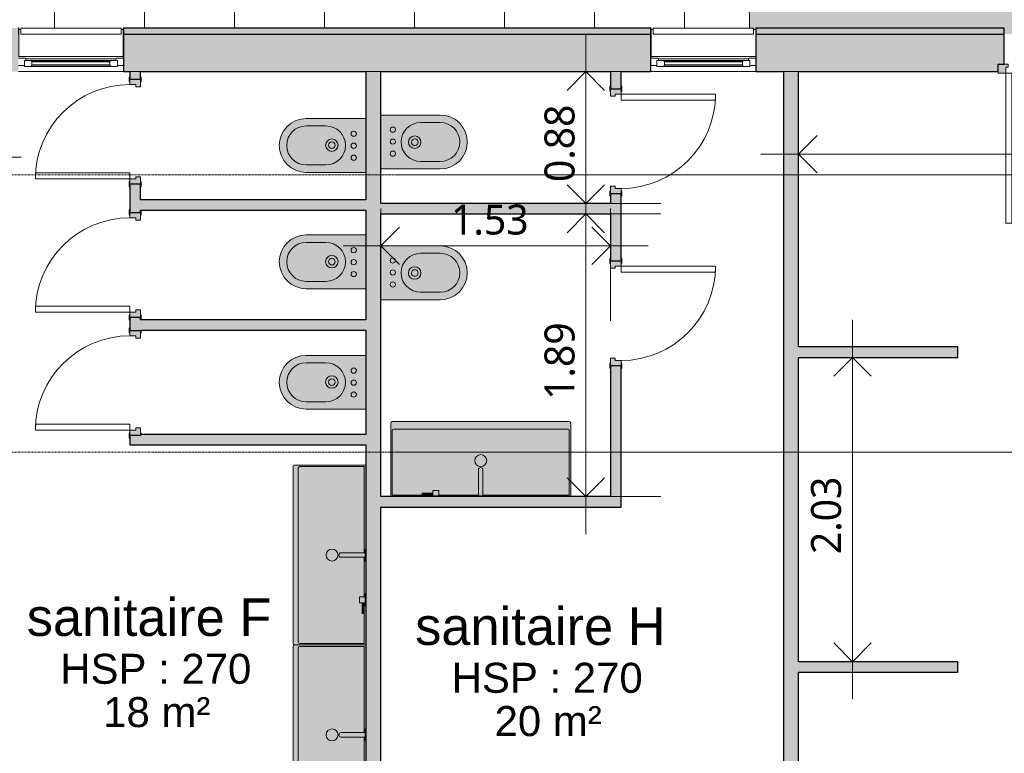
# Model space of a CAD drawing. Header units: millimetres. Extents: x -64334 to 32356, y -11421 to 53741.
# Tile 67 of 71: x -6572 to -8, y 41241 to 46136. Entities that reach past the tile are written whole.
import ezdxf

# ---------------------------------------------------------------- set-up
doc = ezdxf.new("R2010")
doc.units = ezdxf.units.MM
doc.linetypes.add('Ligne de quadrillage', pattern=[22.225, 12.7, -3.175, 3.175, -3.175])
for name, color, linetype, lineweight in [('A-ANNO-DIMS', 211, 'Continuous', 9), ('A-ANNO-DIMS-100', 211, 'Continuous', 9), ('A-AREA-IDEN', 2, 'Continuous', 9), ('A-DOOR', 31, 'Continuous', 9), ('A-DOOR-FRAM', 31, 'Continuous', 9), ('A-FLOR', 192, 'Continuous', 9), ('A-FLOR-PATT', 8, 'Continuous', 9), ('A-GLAZ', 151, 'Continuous', 9), ('A-GLAZ-SILL', 1, 'Continuous', 9), ('A-WALL', 113, 'Continuous', 9), ('I-WALL', 2, 'Continuous', 9), ('P-SANR-FIXT', 6, 'Continuous', 9), ('S-GRID', 1, 'Continuous', 9)]:
    doc.layers.add(name, color=color, linetype=linetype, lineweight=lineweight)
doc.styles.add('Arial_2', font='arial.ttf', dxfattribs={"height": 200})
doc.styles.add('Arial_B', font='txt', dxfattribs={"height": 250})
doc.styles.add('Trebuchet MS_B', font='txt', dxfattribs={"height": 200})
doc.dimstyles.new('Cotes_linéaires_rouge_2mm', dxfattribs={"dimscale": 304.8, "dimtxt": 206.190181, "dimasz": 0.410105, "dimexe": 0.82021, "dimexo": 0.0625, "dimgap": 0.065617, "dimtad": 1, "dimlfac": 0.001, "dimrnd": 0.01, "dimzin": 0, "dimdsep": 46, "dimtxsty": 'Trebuchet MS_B', "dimblk1": 'OPEN30', "dimblk2": 'OPEN30', "dimsah": 1, "dimcen": 0.09, "dimdle": 0.82021, "dimazin": 0, "dimtfac": 1, "dimtdec": 4, "dimtix": 1, "dimtmove": 0, "dimatfit": 3, "dimfxl": 1.64042, "dimfxlon": 1, "dimtvp": 1, "dimtolj": 1, "dimtzin": 0, "dimarcsym": 2})
doc.dimstyles.new('Cotes_linéaires_rouge_2mm_3', dxfattribs={"dimscale": 304.8, "dimtxt": 206.190181, "dimasz": 0.410105, "dimexe": 0.82021, "dimexo": 0.0625, "dimgap": 0.065617, "dimtad": 1, "dimlfac": 0.001, "dimrnd": 0.01, "dimzin": 0, "dimdsep": 46, "dimtxsty": 'Trebuchet MS_B', "dimblk1": 'OPEN30', "dimblk2": 'OPEN30', "dimsah": 1, "dimcen": 0.09, "dimdle": 0.82021, "dimazin": 0, "dimtfac": 1, "dimtdec": 4, "dimtix": 1, "dimtmove": 0, "dimatfit": 3, "dimfxl": 1.64042, "dimfxlon": 1, "dimtvp": 1, "dimtolj": 1, "dimtzin": 0, "dimarcsym": 2})

# ---------------------------------------------------------------- blocks, each defined once
blk = doc.blocks.new('Fenêtre type 1 - 70 x 160cm-1522799-Niveau 00')
at = {"layer": 'A-GLAZ', "lineweight": 18}
for p, q in [((-350, 85), (-310, 85)), ((-310, 90), (-267.1, 90)), ((-310, 50), (-310, 90)), ((-310, 85), (-310, 50)), ((-267.1, 90), (-260, 82.9)), ((-260, 82.9), (-260, 57.1)), ((-260, 80), (260, 80)), ((-260, 60), (-260, 80)), ((260, 82.9), (267.1, 90)), ((260, 57.1), (260, 82.9)), ((260, 80), (260, 60)), ((267.1, 90), (310, 90)), ((310, 90), (310, 50)), ((310, 85), (350, 85)), ((310, 50), (310, 85)), ((-305, 35), (-350, 35)), ((-267.1, 50), (-310, 50)), ((-310, 50), (-300, 50)), ((-300, 40), (-305, 35)), ((-300, 50), (-300, 40)), ((-260, 57.1), (-267.1, 50)), ((260, 60), (-260, 60)), ((267.1, 50), (260, 57.1)), ((310, 50), (267.1, 50)), ((300, 50), (310, 50)), ((300, 40), (300, 50)), ((305, 35), (300, 40)), ((350, 35), (305, 35))]:
    blk.add_line(p, q, dxfattribs=at)
at = {"layer": 'A-GLAZ'}
for p, q in [((267.1, 90), (-267.1, 90)), ((260, 82.9), (-260, 82.9)), ((350, 25), (-350, 25)), ((300, 40), (-300, 40)), ((-267.1, 50), (267.1, 50)), ((-260, 57.1), (260, 57.1))]:
    blk.add_line(p, q, dxfattribs=at)
at = {"layer": 'A-GLAZ-SILL'}
for p, q in [((-348, 25), (-348, -152.3)), ((348, -152.3), (348, 25)), ((350, -125), (350, -152.3)), ((-350, -166.5), (-350, -165.9)), ((-350, -166.5), (-348, -166.5)), ((-348, -166.5), (-350, -166.5)), ((-348, -152.3), (-348, -166.5)), ((-348, -156.5), (-333.7, -156.5)), ((334.5, -156.5), (348, -156.5)), ((348, -166.5), (348, -152.3)), ((348, -156.5), (348, -153)), ((348, -166.5), (350, -166.5)), ((350, -166.5), (348, -166.5)), ((350, -152.3), (350, -166.5))]:
    blk.add_line(p, q, dxfattribs=at)
blk = doc.blocks.new('PVC Double - Panneaux vitrés haut - 2m x 2_5m-1522798-Niveau 00')
at = {"layer": 'A-DOOR-FRAM'}
h = blk.add_hatch(color=254, dxfattribs=at)
h.paths.add_polyline_path([(1010, -135), (1050, -135), (1050, -75), (985, -75), (985, -95), (1000, -95), (1000, -135)])
h.paths.add_polyline_path([(-1050, -135), (-1000, -135), (-1000, -95), (-985, -95), (-985, -75), (-1050, -75), (-1050, -125)])
at = {"layer": 'A-DOOR'}
for p, q in [((-960, -135), (-1000, -135)), ((-1000, -135), (-1000, -1135)), ((-960, -1135), (-960, -135)), ((960, -1135), (960, -135)), ((960, -135), (1000, -135)), ((1000, -135), (1000, -1135)), ((-1000, -1135), (-960, -1135)), ((1000, -1135), (960, -1135))]:
    blk.add_line(p, q, dxfattribs=at)
for centre, start, end in [((-1000, -135), 270, 360), ((1000, -135), 180, 270)]:
    blk.add_arc(centre, 1000, start, end, dxfattribs=at)
at = {"layer": 'A-DOOR-FRAM', "lineweight": 18}
for p, q in [((-1050, -125), (-1050, -135)), ((-985, -75), (-1010, -75)), ((-1000, -135), (-1000, -95)), ((-1000, -95), (-985, -95)), ((-985, -95), (-985, -75)), ((1010, -75), (985, -75)), ((985, -75), (985, -95)), ((985, -95), (1000, -95)), ((1000, -95), (1000, -135)), ((1050, -135), (1050, -125)), ((-1050, -135), (-1000, -135)), ((1000, -135), (1050, -135))]:
    blk.add_line(p, q, dxfattribs=at)
blk = doc.blocks.new('__Int_ Simple - __PP _0_63m x 2_04m_-V32-Niveau 00')
at = {"layer": 'A-DOOR'}
h = blk.add_hatch(color=254, dxfattribs=at)
h.paths.add_polyline_path([(330, -40), (330, -35), (300, -35), (300, -40), (315, -40)])
h.paths.add_polyline_path([(330, 35), (330, 40), (300, 40), (300, 35), (315, 35)])
h.paths.add_polyline_path([(-370, -40), (-370, -35), (-400, -35), (-400, -40), (-385, -40)])
h.paths.add_polyline_path([(-370, 35), (-370, 40), (-400, 40), (-400, 35), (-385, 35)])
at = {"layer": 'A-DOOR-FRAM'}
h = blk.add_hatch(color=254, dxfattribs=at)
h.paths.add_polyline_path([(315, -35), (315, 35), (265, 35), (265, 5), (280, 5), (280, -35)])
h.paths.add_polyline_path([(-335, 5), (-335, 35), (-385, 35), (-385, -35), (-350, -35), (-350, 5)])
at = {"layer": 'A-DOOR', "lineweight": 25}
for p, q in [((-370, 40), (-400, 40)), ((-400, 40), (-400, 35)), ((-385, 35), (-370, 35)), ((-370, 35), (-370, 40)), ((330, 40), (300, 40)), ((300, 40), (300, 35)), ((300, 35), (315, 35)), ((330, 35), (330, 40)), ((-400, -35), (-400, -40)), ((-400, -40), (-370, -40)), ((-370, -35), (-385, -35)), ((-370, -40), (-370, -35)), ((315, -35), (300, -35)), ((300, -35), (300, -40)), ((300, -40), (330, -40)), ((330, -40), (330, -35))]:
    blk.add_line(p, q, dxfattribs=at)
at = {"layer": 'A-DOOR'}
for p, q in [((280, -35), (240, -35)), ((240, -665), (240, -35)), ((280, -35), (280, -665)), ((280, -665), (240, -665))]:
    blk.add_line(p, q, dxfattribs=at)
blk.add_arc((280, -35), 630, 180, 270, dxfattribs=at)
at = {"layer": 'A-DOOR-FRAM', "lineweight": 18}
for p, q in [((-335, 35), (-385, 35)), ((-350, -35), (-350, 5)), ((-350, 5), (-335, 5)), ((-335, 5), (-335, 35)), ((315, 35), (265, 35)), ((265, 35), (265, 5)), ((265, 5), (280, 5)), ((280, 5), (280, -35)), ((-385, -35), (-350, -35)), ((280, -35), (315, -35))]:
    blk.add_line(p, q, dxfattribs=at)
blk = doc.blocks.new('__Int_ Simple - __PP _0_63m x 2_04m_-V33-Niveau 00')
at = {"layer": 'A-DOOR'}
h = blk.add_hatch(color=254, dxfattribs=at)
h.paths.add_polyline_path([(330, 35), (330, 40), (300, 40), (300, 35), (315, 35)])
h.paths.add_polyline_path([(330, -40), (330, -35), (300, -35), (300, -40), (315, -40)])
h.paths.add_polyline_path([(-370, -40), (-370, -35), (-400, -35), (-400, -40), (-385, -40)])
h.paths.add_polyline_path([(-370, 35), (-370, 40), (-400, 40), (-400, 35), (-385, 35)])
at = {"layer": 'A-DOOR-FRAM'}
h = blk.add_hatch(color=254, dxfattribs=at)
h.paths.add_polyline_path([(315, -35), (315, 35), (265, 35), (265, 5), (280, 5), (280, -35)])
h.paths.add_polyline_path([(-335, 5), (-335, 35), (-385, 35), (-385, -35), (-350, -35), (-350, 5)])
at = {"layer": 'A-DOOR', "lineweight": 25}
for p, q in [((-370, 40), (-400, 40)), ((-385, 35), (-370, 35)), ((-370, 35), (-370, 40)), ((330, 40), (300, 40)), ((300, 40), (300, 35)), ((300, 35), (315, 35)), ((-400, -35), (-400, -40)), ((-400, -40), (-370, -40)), ((-370, -35), (-385, -35)), ((-370, -40), (-370, -35)), ((315, -35), (300, -35)), ((300, -35), (300, -40)), ((300, -40), (330, -40)), ((330, -40), (330, -35))]:
    blk.add_line(p, q, dxfattribs=at)
at = {"layer": 'A-DOOR'}
for p, q in [((280, -35), (240, -35)), ((240, -665), (240, -35)), ((280, -35), (280, -665)), ((280, -665), (240, -665))]:
    blk.add_line(p, q, dxfattribs=at)
blk.add_arc((280, -35), 630, 180, 270, dxfattribs=at)
at = {"layer": 'A-DOOR-FRAM', "lineweight": 18}
for p, q in [((-335, 35), (-385, 35)), ((-350, -35), (-350, 5)), ((-350, 5), (-335, 5)), ((-335, 5), (-335, 35)), ((315, 35), (265, 35)), ((265, 35), (265, 5)), ((265, 5), (280, 5)), ((280, 5), (280, -35)), ((-385, -35), (-350, -35)), ((280, -35), (315, -35))]:
    blk.add_line(p, q, dxfattribs=at)
blk = doc.blocks.new('__Int_ Simple - __PP _0_63m x 2_04m_-V34-Niveau 00')
at = {"layer": 'A-DOOR'}
h = blk.add_hatch(color=254, dxfattribs=at)
h.paths.add_polyline_path([(330, -40), (330, -35), (300, -35), (300, -40), (315, -40)])
h.paths.add_polyline_path([(307.5, 35), (307.5, 40), (300, 40), (300, 35)])
h.paths.add_polyline_path([(-370, -40), (-370, -35), (-400, -35), (-400, -40), (-385, -40)])
h.paths.add_polyline_path([(-370, 35), (-370, 40), (-387.5, 40), (-387.5, 35), (-385, 35)])
at = {"layer": 'A-DOOR-FRAM'}
h = blk.add_hatch(color=254, dxfattribs=at)
h.paths.add_polyline_path([(315, -35), (315, 35), (265, 35), (265, 5), (280, 5), (280, -35)])
h.paths.add_polyline_path([(-335, 5), (-335, 35), (-385, 35), (-385, -35), (-350, -35), (-350, 5)])
at = {"layer": 'A-DOOR', "lineweight": 25}
for p, q in [((-370, 40), (-387.5, 40)), ((-385, 35), (-370, 35)), ((-370, 35), (-370, 40)), ((307.5, 40), (300, 40)), ((300, 40), (300, 35)), ((300, 35), (307.5, 35)), ((-400, -35), (-400, -40)), ((-400, -40), (-370, -40)), ((-370, -35), (-385, -35)), ((-370, -40), (-370, -35)), ((315, -35), (300, -35)), ((300, -35), (300, -40)), ((300, -40), (330, -40)), ((330, -40), (330, -35))]:
    blk.add_line(p, q, dxfattribs=at)
at = {"layer": 'A-DOOR'}
for p, q in [((280, -35), (240, -35)), ((240, -665), (240, -35)), ((280, -35), (280, -665)), ((280, -665), (240, -665))]:
    blk.add_line(p, q, dxfattribs=at)
blk.add_arc((280, -35), 630, 180, 270, dxfattribs=at)
at = {"layer": 'A-DOOR-FRAM', "lineweight": 18}
for p, q in [((-335, 35), (-385, 35)), ((-350, -35), (-350, 5)), ((-350, 5), (-335, 5)), ((-335, 5), (-335, 35)), ((307.5, 35), (265, 35)), ((265, 35), (265, 5)), ((265, 5), (280, 5)), ((280, 5), (280, -35)), ((-385, -35), (-350, -35)), ((280, -35), (315, -35))]:
    blk.add_line(p, q, dxfattribs=at)
blk = doc.blocks.new('Lavabo de salle de bain blanc - 1200 mm x 400 mm-1412372-Niveau 00')
at = {"layer": 'P-SANR-FIXT'}
blk.add_hatch(color=254, dxfattribs=at).paths.add_polyline_path([(-587.5, 525), (-587.5, 50), (612.5, 50), (612.5, 525), (611.1, 530), (607.5, 533.7), (602.5, 535), (-577.5, 535), (-584.6, 532.1)])
for p, q in [((602.5, 535), (-577.5, 535)), ((-587.5, 525), (-587.5, 50)), ((-577.5, 60), (-577.5, 490)), ((-567.5, 500), (592.5, 500)), ((602.5, 490), (602.5, 60)), ((612.5, 50), (612.5, 525)), ((-2.5, 214.4), (-2.5, 55)), ((27.5, 214.4), (27.5, 55)), ((-377.5, 73.2), (-307.5, 73.2)), ((-377.5, 66.8), (-377.5, 73.2)), ((-377.5, 66.8), (-307.5, 66.8)), ((-307.5, 91.1), (-307.5, 55)), ((-307.5, 91.1), (-267.5, 91.1)), ((-267.5, 91.1), (-267.5, 55)), ((-307.5, 60), (-577.5, 60)), ((-327.5, 55), (-327.5, 50)), ((-327.5, 55), (-247.5, 55)), ((-2.5, 60), (-267.5, 60)), ((-247.5, 55), (-247.5, 50)), ((-27.5, 55), (-27.5, 50)), ((-27.5, 55), (52.5, 55)), ((602.5, 60), (27.5, 60)), ((52.5, 55), (52.5, 50))]:
    blk.add_line(p, q, dxfattribs=at)
for centre, radius, start, end in [((-577.5, 525), 10, 90, 180), ((602.5, 525), 10, 0, 90), ((-567.5, 490), 10, 90, 180), ((592.5, 490), 10, 0, 90), ((12.5, 275), 40, 90, 270), ((12.5, 275), 40, 270, 90)]:
    blk.add_arc(centre, radius, start, end, dxfattribs=at)
blk.add_ellipse((12.5, 214.4), major_axis=(-15, 0), ratio=0.983353, start_param=3.141593, end_param=6.283185, dxfattribs=at)
blk = doc.blocks.new('Bidet - 02 - 550 x 360mm-1412625-Niveau 00')
at = {"layer": 'P-SANR-FIXT'}
blk.add_hatch(color=254, dxfattribs=at).paths.add_polyline_path([(-54.6, 447), (-54.6, 50), (304.6, 50), (304.6, 447), (298.4, 493.5), (280.5, 536.8), (252, 574), (214.8, 602.5), (171.5, 620.4), (125, 626.5), (78.5, 620.4), (35.2, 602.5), (-2, 574), (-30.5, 536.8), (-48.4, 493.5)])
for p, q in [((-54.6, 447), (-54.6, 50)), ((-5.1, 315.7), (-5.1, 447)), ((254.9, 315.7), (254.9, 447)), ((304.6, 50), (304.6, 447))]:
    blk.add_line(p, q, dxfattribs=at)
for centre, radius, start, end in [((125, 447), 179.6, 360, 180), ((124.9, 447), 130, 360, 180), ((124.9, 315.7), 130, 180, 360), ((126.3, 276.4), 41.6, 0, 180), ((126.3, 276.4), 41.6, 180, 360), ((126.3, 276.4), 22.1, 90, 270), ((126.3, 276.4), 22.1, 270, 90), ((42.9, 130.3), 17.5, 0, 180), ((122.9, 130.3), 17.5, 90, 270), ((122.9, 130.3), 17.5, 270, 90), ((202.9, 130.3), 17.5, 0, 180), ((42.9, 130.3), 17.5, 180, 360), ((202.9, 130.3), 17.5, 180, 360)]:
    blk.add_arc(centre, radius, start, end, dxfattribs=at)
blk = doc.blocks.new('Lavabo de salle de bain blanc - 1200 mm x 400 mm-1413289-Niveau 00')
at = {"layer": 'P-SANR-FIXT'}
blk.add_hatch(color=254, dxfattribs=at).paths.add_polyline_path([(612.5, 35), (612.5, 525), (611.1, 530), (607.5, 533.7), (602.5, 535), (-577.5, 535), (-584.6, 532.1), (-587.5, 525), (-587.5, 35)])
for p, q in [((602.5, 535), (-577.5, 535)), ((-587.5, 525), (-587.5, 35)), ((-577.5, 45), (-577.5, 475)), ((-567.5, 485), (592.5, 485)), ((602.5, 475), (602.5, 45)), ((612.5, 35), (612.5, 525)), ((-2.5, 214.4), (-2.5, 40)), ((27.5, 214.4), (27.5, 40)), ((-307.5, 76.1), (-307.5, 40)), ((-307.5, 76.1), (-267.5, 76.1)), ((-267.5, 76.1), (-267.5, 40)), ((-307.5, 45), (-577.5, 45)), ((-377.5, 58.2), (-307.5, 58.2)), ((-377.5, 51.8), (-377.5, 58.2)), ((-377.5, 51.8), (-307.5, 51.8)), ((-327.5, 40), (-327.5, 35)), ((-327.5, 40), (-247.5, 40)), ((-2.5, 45), (-267.5, 45)), ((-247.5, 40), (-247.5, 35)), ((-27.5, 40), (-27.5, 35)), ((-27.5, 40), (52.5, 40)), ((602.5, 45), (27.5, 45)), ((52.5, 40), (52.5, 35))]:
    blk.add_line(p, q, dxfattribs=at)
for centre, radius, start, end in [((-577.5, 525), 10, 90, 180), ((602.5, 525), 10, 0, 90), ((-567.5, 475), 10, 90, 180), ((592.5, 475), 10, 0, 90), ((12.5, 275), 40, 90, 270), ((12.5, 275), 40, 270, 90)]:
    blk.add_arc(centre, radius, start, end, dxfattribs=at)
blk.add_ellipse((12.5, 214.4), major_axis=(-15, 0), ratio=0.983353, start_param=3.141593, end_param=6.283185, dxfattribs=at)
blk = doc.blocks.new('DIMBLOCK254-Niveau 00')
at = {"layer": 'A-ANNO-DIMS-100'}
for p, q in [((-20616.7, 44718.9), (-20616.7, 45468.9)), ((-6811, 44718.9), (-6811, 45468.9)), ((-6561, 45218.9), (-20866.7, 45218.9)), ((-20616.7, 45218.9), (-20616.7, 44718.9)), ((-6811, 45218.9), (-6811, 44718.9))]:
    blk.add_line(p, q, dxfattribs=at)
at = {"layer": 'A-ANNO-DIMS-100', "lineweight": 25}
for p, q in [((-20616.7, 45218.9), (-20491.7, 45343.9)), ((-6811, 45218.9), (-6936, 45343.9)), ((-20616.7, 45218.9), (-20491.7, 45093.9)), ((-6811, 45218.9), (-6936, 45093.9))]:
    blk.add_line(p, q, dxfattribs=at)
at = {"layer": 'A-ANNO-DIMS-100', "color": 0, "insert": (-14093, 45494.9), "char_height": 200, "width": 910.033, "attachment_point": 1, "line_spacing_factor": 1.048425, "style": 'Trebuchet MS_B'}
blk.add_mtext('13.81', dxfattribs=at)
blk = doc.blocks.new('_Open30')
at = {"color": 0, "linetype": 'ByBlock', "lineweight": -2}
for p, q in [((-1, 0.268), (0, 0)), ((0, 0), (-1, -0.268)), ((0, 0), (-1, 0))]:
    blk.add_line(p, q, dxfattribs=at)
blk = doc.blocks.new('DIMBLOCK256-Niveau 00')
at = {"layer": 'A-ANNO-DIMS-100'}
for p, q in [((-1381, 44738.9), (-1381, 45488.9)), ((3384.6, 44738.9), (3384.6, 45488.9)), ((3634.6, 45238.9), (-1631, 45238.9)), ((-1381, 45238.9), (-1381, 44738.9)), ((3384.6, 45238.9), (3384.6, 44738.9))]:
    blk.add_line(p, q, dxfattribs=at)
at = {"layer": 'A-ANNO-DIMS-100', "lineweight": 25}
for p, q in [((-1381, 45238.9), (-1256, 45363.9)), ((3384.6, 45238.9), (3259.6, 45363.9)), ((-1381, 45238.9), (-1256, 45113.9)), ((3384.6, 45238.9), (3259.6, 45113.9))]:
    blk.add_line(p, q, dxfattribs=at)
at = {"layer": 'A-ANNO-DIMS-100', "color": 0, "insert": (704.8, 45514.8), "char_height": 200, "width": 712.929, "attachment_point": 1, "line_spacing_factor": 1.048425, "style": 'Trebuchet MS_B'}
blk.add_mtext('4.77', dxfattribs=at)
blk = doc.blocks.new('DIMBLOCK257-Niveau 00')
at = {"layer": 'A-ANNO-DIMS-100'}
for p, q in [((-1020.6, 44132.6), (-1020.6, 41602.6)), ((-520.6, 43882.6), (-1270.6, 43882.6)), ((-1020.6, 43882.6), (-520.6, 43882.6)), ((-520.6, 41852.6), (-1270.6, 41852.6)), ((-1020.6, 41852.6), (-520.6, 41852.6))]:
    blk.add_line(p, q, dxfattribs=at)
at = {"layer": 'A-ANNO-DIMS-100', "lineweight": 25}
for p, q in [((-1020.6, 43882.6), (-1145.6, 43757.6)), ((-1020.6, 43882.6), (-895.6, 43757.6)), ((-1020.6, 41852.6), (-1145.6, 41977.6)), ((-1020.6, 41852.6), (-895.6, 41977.6))]:
    blk.add_line(p, q, dxfattribs=at)
at = {"layer": 'A-ANNO-DIMS-100', "color": 0, "insert": (-1296.5, 42570.5), "char_height": 200, "width": 712.929, "attachment_point": 1, "rotation": 90, "line_spacing_factor": 1.048425, "style": 'Trebuchet MS_B'}
blk.add_mtext('2.03', dxfattribs=at)
blk = doc.blocks.new('DIMBLOCK258-Niveau 00')
at = {"layer": 'A-ANNO-DIMS-100'}
for p, q in [((-2797.5, 45089.7), (-2797.5, 42703.9)), ((-2297.5, 44839.7), (-3047.5, 44839.7)), ((-2797.5, 44839.7), (-2297.5, 44839.7)), ((-2297.5, 42953.9), (-3047.5, 42953.9)), ((-2797.5, 42953.9), (-2297.5, 42953.9))]:
    blk.add_line(p, q, dxfattribs=at)
at = {"layer": 'A-ANNO-DIMS-100', "lineweight": 25}
for p, q in [((-2797.5, 44839.7), (-2922.5, 44714.7)), ((-2797.5, 44839.7), (-2672.5, 44714.7)), ((-2797.5, 42953.9), (-2922.5, 43078.9)), ((-2797.5, 42953.9), (-2672.5, 43078.9))]:
    blk.add_line(p, q, dxfattribs=at)
at = {"layer": 'A-ANNO-DIMS-100', "color": 0, "insert": (-3073.4, 43599.8), "char_height": 200, "width": 712.929, "attachment_point": 1, "rotation": 90, "line_spacing_factor": 1.048425, "style": 'Trebuchet MS_B'}
blk.add_mtext('1.89', dxfattribs=at)
blk = doc.blocks.new('DIMBLOCK259-Niveau 00')
at = {"layer": 'A-ANNO-DIMS-100'}
for p, q in [((-2797.5, 46039.2), (-2797.5, 44659.7)), ((-2297.5, 45789.2), (-3047.5, 45789.2)), ((-2797.5, 45789.2), (-2297.5, 45789.2)), ((-2297.5, 44909.7), (-3047.5, 44909.7)), ((-2797.5, 44909.7), (-2297.5, 44909.7))]:
    blk.add_line(p, q, dxfattribs=at)
at = {"layer": 'A-ANNO-DIMS-100', "lineweight": 25}
for p, q in [((-2797.5, 45789.2), (-2922.5, 45664.2)), ((-2797.5, 45789.2), (-2672.5, 45664.2)), ((-2797.5, 44909.7), (-2922.5, 45034.7)), ((-2797.5, 44909.7), (-2672.5, 45034.7))]:
    blk.add_line(p, q, dxfattribs=at)
at = {"layer": 'A-ANNO-DIMS-100', "color": 0, "insert": (-3073.4, 45052.4), "char_height": 200, "width": 712.929, "attachment_point": 1, "rotation": 90, "line_spacing_factor": 1.048425, "style": 'Trebuchet MS_B'}
blk.add_mtext('0.88', dxfattribs=at)
blk = doc.blocks.new('DIMBLOCK260-Niveau 00')
at = {"layer": 'A-ANNO-DIMS-100'}
for p, q in [((-4164.8, 44126.5), (-4164.8, 44876.5)), ((-2633.2, 44126.5), (-2633.2, 44876.5)), ((-2383.2, 44626.5), (-4414.8, 44626.5)), ((-4164.8, 44626.5), (-4164.8, 44126.5)), ((-2633.2, 44626.5), (-2633.2, 44126.5))]:
    blk.add_line(p, q, dxfattribs=at)
at = {"layer": 'A-ANNO-DIMS-100', "lineweight": 25}
for p, q in [((-4164.8, 44626.5), (-4039.8, 44751.5)), ((-2633.2, 44626.5), (-2758.2, 44751.5)), ((-4164.8, 44626.5), (-4039.8, 44501.5)), ((-2633.2, 44626.5), (-2758.2, 44501.5))]:
    blk.add_line(p, q, dxfattribs=at)
at = {"layer": 'A-ANNO-DIMS-100', "color": 0, "insert": (-3696.1, 44902.4), "char_height": 200, "width": 712.929, "attachment_point": 1, "line_spacing_factor": 1.048425, "style": 'Trebuchet MS_B'}
blk.add_mtext('1.53', dxfattribs=at)

msp = doc.modelspace()

# ---------------------------------------------------------------- hatches: boundary and pattern name
at = {"layer": 'A-FLOR-PATT'}
h = msp.add_hatch(dxfattribs=at)
h.set_pattern_fill('FP_1', color=256, style=0, pattern_type=2)
h.set_pattern_definition([(180, (-14741.15, 42123.1), (-7e-14, -600), []), (270, (-14741.15, 42123.1), (600, 4e-14), [])])
h.paths.add_polyline_path([(-56128.111, 27723.097), (-53741.152, 27723.097), (-53741.152, 45141.701), (-53770.139, 45141.701), (-53770.139, 45181.701), (-53741.152, 45181.701), (-53741.152, 45301.701), (-43577.138, 45301.701), (-43577.138, 43382.9), (-42845.138, 43382.9), (-42845.138, 43342.9), (-42828.772, 43342.9), (-42828.772, 43357.9), (-42811.096, 43357.9), (-42811.096, 43382.9), (-40826.954, 43382.9), (-40826.954, 43357.9), (-40811.954, 43357.9), (-40811.954, 43382.9), (-39146.094, 43382.9), (-39146.094, 43357.9), (-39131.094, 43357.9), (-39131.094, 43382.9), (-37145.183, 43382.9), (-37145.183, 43357.9), (-37130.183, 43357.9), (-37130.183, 43382.9), (-35022.062, 43382.9), (-35022.054, 43357.9), (-35006.456, 43357.9), (-35006.456, 43382.9), (-33022.334, 43382.9), (-33022.334, 43357.9), (-33006.082, 43357.9), (-33006.082, 43382.9), (-31739.562, 43382.9), (-31739.554, 43357.9), (-31723.956, 43357.9), (-31723.956, 43382.9), (-29739.834, 43382.9), (-29739.834, 43357.9), (-29723.582, 43357.9), (-29723.582, 43382.9), (-27152.062, 43382.9), (-27152.054, 43357.9), (-27136.456, 43357.9), (-27136.456, 43382.9), (-25152.334, 43382.9), (-25152.334, 43357.9), (-25136.082, 43357.9), (-25136.082, 43382.9), (-23885.883, 43382.9), (-23885.876, 43357.9), (-23870.278, 43357.9), (-23870.278, 43382.9), (-21886.156, 43382.9), (-21886.156, 43357.9), (-21869.903, 43357.9), (-21869.903, 43382.9), (-20906.697, 43382.9), (-20906.697, 46079.237), (-18969.697, 46079.237), (-18969.697, 46054.237), (-18954.697, 46054.237), (-18954.697, 46079.237), (-16970.555, 46079.237), (-16970.555, 46054.237), (-16955.555, 46054.237), (-16955.555, 46079.237), (-15648.386, 46079.237), (-15648.386, 46054.237), (-15633.386, 46054.237), (-15633.386, 46079.237), (-13708.725, 46079.237), (-13708.725, 46054.237), (-13693.725, 46054.237), (-13693.725, 46079.237), (-12449.725, 46079.237), (-12449.697, 46054.237), (-12434.12, 46054.237), (-12434.12, 46079.237), (-10449.998, 46079.237), (-10449.998, 46054.237), (-10433.745, 46054.237), (-10433.745, 46079.237), (-9134.725, 46079.237), (-9134.697, 46054.237), (-9119.12, 46054.237), (-9119.12, 46079.237), (-7134.998, 46079.237), (-7134.998, 46054.237), (-7118.745, 46054.237), (-7118.745, 46079.237), (-6580.158, 46079.237), (-6580.099, 46066.523), (-6578.099, 46067.241), (-6578.099, 46070.737), (-6564.553, 46070.737), (-6564.553, 46079.237), (-5896.368, 46079.237), (-5896.368, 46070.737), (-5882.099, 46070.737), (-5882.099, 46076.618), (-5880.116, 46074.115), (-5880.099, 46079.237), (-2363.559, 46079.237), (-2363.5, 46066.523), (-2361.5, 46067.241), (-2361.5, 46070.737), (-2347.954, 46070.737), (-2347.954, 46079.237), (-1706.942, 46079.237), (-1722.17, 48929.655), (-24914.656, 48591.56), (-25019.803, 46193.864), (-42244.924, 45919.61), (-42121.286, 47934.714), (-56128.111, 46588.726), (-56128.111, 29305.146)])
h.paths.add_polyline_path([(7450.79, 37872.417), (8478.305, 37895.753), (6247.912, 49591.04), (-1699.679, 49591.04), (-1696.337, 48965.547), (5768.461, 48977.677), (5793.998, 46575.817), (6183.041, 46558.755), (6220.776, 44160.398), (6616.302, 44152.72), (6629.735, 41752.064), (7012.097, 41761.991), (7019.192, 39268.907), (7434.221, 39262.983)])
h.paths.add_polyline_path([(-5880.116, 46066.523), (-5880.621, 46068.387), (-5882.099, 46066.523)])
h.paths.add_polyline_path([(-5880.116, 46069.057), (-5880.116, 46071.559), (-5881.839, 46070.11), (-5880.411, 46069.237)])
h.paths.add_polyline_path([(-5880.116, 46071.586), (-5880.116, 46074.089), (-5882.099, 46073.443)])
h = msp.add_hatch(color=256, dxfattribs=at)
h.paths.add_polyline_path([(3664.645, 36383.989), (7810.592, 36383.989), (7450.79, 37872.417), (7434.221, 39262.983), (7019.192, 39268.907), (7012.097, 41761.991), (6629.735, 41752.064), (6616.302, 44152.72), (6220.776, 44160.398), (6183.041, 46558.755), (5793.998, 46575.817), (5768.461, 48977.677), (-1722.362, 48965.505), (-1706.942, 46079.237), (-1679.77, 46079.237), (-1679.77, 46070.737), (-1665.5, 46070.737), (-1665.5, 46076.618), (-1663.517, 46074.115), (-1663.5, 46079.237), (-8.178, 46079.237), (-8.178, 46039.238), (2011.822, 46039.238), (2011.822, 46079.237), (3674.645, 46079.237), (3674.645, 44130.885), (3664.645, 44130.885), (3664.645, 44115.885), (3674.645, 44115.885), (3674.645, 42129.829), (3664.645, 42129.829), (3664.645, 42114.829), (3674.645, 42114.829), (3674.645, 40855.824), (3664.645, 40855.824), (3664.645, 40840.824), (3674.645, 40840.824), (3674.645, 38854.913), (3664.645, 38854.913), (3664.645, 38839.913), (3674.645, 38839.913), (3674.645, 38073.989), (3664.645, 38073.989), (3664.645, 37450.448)])
h.paths.add_polyline_path([(4507.696, 36967.371), (4507.696, 37583.799), (5247.41, 37275.585)])
h.paths.add_polyline_path([(-1665.5, 46066.523), (-1663.517, 46067.241), (-1664.022, 46068.387), (-1664.931, 46067.241)])
h.paths.add_polyline_path([(-1663.517, 46069.057), (-1663.517, 46071.559), (-1665.241, 46070.11), (-1663.813, 46069.237)])
h.paths.add_polyline_path([(-1663.517, 46071.586), (-1663.517, 46074.089), (-1665.5, 46073.443)])
h.paths.add_polyline_path([(1297.487, 46190.556), (681.059, 46190.556), (989.273, 46930.269), (1288.753, 46211.519)])
at = {"layer": 'A-WALL'}
h = msp.add_hatch(color=8, dxfattribs=at)
h.paths.add_polyline_path([(3634.645, 46039.237), (3674.645, 46039.237), (3674.645, 46079.237), (2011.822, 46079.237), (2011.822, 46039.237)])
h.paths.add_polyline_path([(-8.178, 46039.237), (-8.178, 46079.237), (-1663.517, 46079.237), (-1663.517, 46039.237), (-1518.69, 46039.237)])
h.paths.add_polyline_path([(-2363.559, 46039.237), (-2363.559, 46079.237), (-5880.116, 46079.237), (-5880.116, 46039.237), (-2571.481, 46039.237)])
h.paths.add_polyline_path([(-6782.646, 46039.237), (-6580.158, 46039.237), (-6580.158, 46079.237), (-7118.745, 46079.237), (-7118.745, 46039.237)])
h.paths.add_polyline_path([(-9239.158, 46039.237), (-9134.725, 46039.237), (-9134.725, 46079.237), (-10433.745, 46079.237), (-10433.745, 46039.237), (-9941.019, 46039.237)])
h.paths.add_polyline_path([(-12748.462, 46039.237), (-12449.725, 46039.237), (-12449.725, 46079.237), (-13693.725, 46079.237), (-13693.725, 46039.237), (-13450.322, 46039.237)])
h.paths.add_polyline_path([(-15906.835, 46039.237), (-15648.386, 46039.237), (-15648.386, 46079.237), (-16955.555, 46079.237), (-16955.555, 46039.237), (-16257.765, 46039.237)])
h.paths.add_polyline_path([(-19065.208, 46039.237), (-18969.697, 46039.237), (-18969.697, 46079.237), (-20866.697, 46079.237), (-20866.697, 46039.237), (-19767.069, 46039.237)])
h = msp.add_hatch(color=8, dxfattribs=at)
h.paths.add_polyline_path([(-6711.018, 45789.237), (-6580.099, 45789.237), (-6580.099, 46039.237), (-7126.697, 46039.237), (-7126.697, 45789.237), (-6782.646, 45789.237)])
h.paths.add_polyline_path([(-12441.697, 45789.237), (-12441.697, 46039.237), (-13701.697, 46039.237), (-13701.697, 45789.237), (-12748.462, 45789.237)])
h.paths.add_polyline_path([(3634.645, 45789.237), (3634.645, 46039.237), (2011.822, 46039.237), (2011.822, 45839.237), (2051.822, 45839.237), (2051.822, 45789.237), (3384.645, 45789.237)])
h.paths.add_polyline_path([(-9126.697, 45789.237), (-9126.697, 46039.237), (-10441.697, 46039.237), (-10441.697, 45789.237), (-9239.158, 45789.237)])
h.paths.add_polyline_path([(-1518.69, 45789.237), (-48.178, 45789.237), (-48.178, 45839.237), (-8.178, 45839.237), (-8.178, 46039.237), (-1663.5, 46039.237), (-1663.5, 45789.237)])
h.paths.add_polyline_path([(-5767.305, 45789.237), (-2363.5, 45789.237), (-2363.5, 46039.237), (-5880.099, 46039.237), (-5880.099, 45789.237), (-5837.305, 45789.237)])
h.paths.add_polyline_path([(-16961.697, 45789.237), (-15701.697, 45789.237), (-15701.697, 46039.237), (-16961.697, 46039.237), (-16961.697, 45850.292)])
h.paths.add_polyline_path([(-20616.697, 45789.237), (-18961.697, 45789.237), (-18961.697, 46039.237), (-20866.697, 46039.237), (-20866.697, 45789.237)])
at = {"layer": 'I-WALL'}
h = msp.add_hatch(color=8, dxfattribs=at)
h.paths.add_polyline_path([(-5837.305, 44061.781), (-5767.305, 44061.781), (-5767.305, 44149.237), (-5837.305, 44149.237)])
h.paths.add_polyline_path([(-5837.305, 44849.237), (-5767.305, 44849.237), (-5767.305, 45037.987), (-5837.305, 45037.987)])
h.paths.add_polyline_path([(-5837.305, 45737.987), (-5767.305, 45737.987), (-5767.305, 45789.237), (-5837.305, 45789.237)])
for points in [[(-4164.823, 38243.989), (-4164.823, 45789.237), (-4264.823, 45789.237), (-4264.823, 38243.989)], [(-4264.823, 44864.237), (-4264.823, 44934.237), (-5767.305, 44934.237), (-5767.305, 44864.237), (-4326.133, 44864.237)], [(-2633.202, 44839.721), (-2633.202, 44909.721), (-4164.823, 44909.721), (-4164.823, 44839.721), (-2922.412, 44839.721)], [(-4264.823, 44064.237), (-4264.823, 44134.237), (-5767.305, 44134.237), (-5767.305, 44064.237), (-4326.133, 44064.237)], [(-1381.018, 43882.58), (-318.202, 43882.58), (-318.202, 43952.58), (-1381.018, 43952.58)], [(-5837.305, 43299.237), (-4264.823, 43299.237), (-4264.823, 43369.237), (-5767.305, 43369.237), (-5767.305, 43361.781), (-5837.305, 43361.781)], [(-2633.202, 42883.939), (-2633.202, 42953.939), (-4164.823, 42953.939), (-4164.823, 42883.939)], [(-1381.018, 41782.58), (-318.202, 41782.58), (-318.202, 41852.58), (-1381.018, 41852.58)]]:
    msp.add_hatch(color=8, dxfattribs=at).paths.add_polyline_path(points)
h = msp.add_hatch(color=8, dxfattribs=at)
h.paths.add_polyline_path([(-2633.202, 42883.939), (-2563.202, 42883.939), (-2563.202, 43826.83), (-2633.202, 43826.83), (-2633.202, 42953.939)])
h.paths.add_polyline_path([(-2633.202, 44526.83), (-2563.202, 44526.83), (-2563.202, 44974.479), (-2633.202, 44974.479), (-2633.202, 44839.721)])
h.paths.add_polyline_path([(-2633.202, 45674.479), (-2563.202, 45674.479), (-2563.202, 45789.237), (-2633.202, 45789.237)])
h = msp.add_hatch(color=8, dxfattribs=at)
h.paths.add_polyline_path([(-1481.018, 36343.989), (-1381.018, 36343.989), (-1381.018, 36493.989), (-1481.018, 36493.989)])
h.paths.add_polyline_path([(-1481.018, 37993.989), (-1381.018, 37993.989), (-1381.018, 38043.989), (-1481.018, 38043.989)])
h.paths.add_polyline_path([(-1381.018, 38243.989), (-1381.018, 45789.237), (-1481.018, 45789.237), (-1481.018, 38243.989)])

# ---------------------------------------------------------------- linework, layer by layer
at = {"layer": 'A-FLOR'}
msp.add_line((-1706.942, 46079.237), (-1722.362, 48965.505), dxfattribs=at)
at = {"layer": 'A-WALL'}
for p, q in [((-6564.553, 46079.237), (-5896.368, 46079.237)), ((-6564.553, 46079.237), (-6564.553, 46039.237)), ((-5896.368, 46039.237), (-5896.368, 46079.237)), ((-2347.954, 46079.237), (-1679.77, 46079.237)), ((-2347.954, 46079.237), (-2347.954, 46039.237)), ((-1679.77, 46039.237), (-1679.77, 46079.237)), ((-5896.368, 46039.237), (-6564.553, 46039.237)), ((-1679.77, 46039.237), (-2347.954, 46039.237)), ((-5880.099, 45789.237), (-6580.099, 45789.237)), ((-5767.305, 45789.237), (-5837.305, 45789.237)), ((-4164.823, 45789.237), (-4264.823, 45789.237)), ((-2563.202, 45789.237), (-2633.202, 45789.237)), ((-1663.5, 45789.237), (-2363.5, 45789.237)), ((-1381.018, 45789.237), (-1481.018, 45789.237))]:
    msp.add_line(p, q, dxfattribs=at)
at = {"layer": 'A-WALL', "lineweight": 25}
for p, q in [((-2363.559, 46079.237), (-5880.116, 46079.237)), ((-5880.116, 46079.237), (-5880.116, 46039.237)), ((-2363.559, 46039.237), (-2363.559, 46079.237)), ((-8.178, 46079.237), (-1663.517, 46079.237)), ((-1663.517, 46079.237), (-1663.517, 46039.237)), ((-8.178, 45839.237), (-8.178, 46079.237)), ((-5880.116, 46039.237), (-2363.5, 46039.237)), ((-5880.099, 46039.237), (-5880.099, 45789.237)), ((-2363.5, 45789.237), (-2363.5, 46039.237)), ((-1663.517, 46039.237), (-8.178, 46039.237)), ((-1663.5, 46039.237), (-1663.5, 45789.237)), ((-48.178, 45789.237), (-48.178, 45839.237)), ((-48.178, 45839.237), (-8.178, 45839.237)), ((-5880.099, 45789.237), (-5837.305, 45789.237)), ((-5767.305, 45789.237), (-4264.823, 45789.237)), ((-4164.823, 45789.237), (-2633.202, 45789.237)), ((-2563.202, 45789.237), (-2363.5, 45789.237)), ((-1663.5, 45789.237), (-1481.018, 45789.237)), ((-1381.018, 45789.237), (-48.178, 45789.237))]:
    msp.add_line(p, q, dxfattribs=at)
at = {"layer": 'I-WALL', "lineweight": 25}
for p, q in [((-5837.305, 45789.237), (-5837.305, 45737.987)), ((-5767.305, 45737.987), (-5767.305, 45789.237)), ((-4264.823, 45789.237), (-4264.823, 44934.237)), ((-4164.823, 44909.721), (-4164.823, 45789.237)), ((-2633.202, 45789.237), (-2633.202, 45674.479)), ((-2563.202, 45674.479), (-2563.202, 45789.237)), ((-1481.018, 45789.237), (-1481.018, 38243.989)), ((-1381.018, 43952.58), (-1381.018, 45789.237)), ((-5837.305, 45737.987), (-5767.305, 45737.987)), ((-2633.202, 45674.479), (-2563.202, 45674.479)), ((-5837.305, 45037.987), (-5837.305, 44849.237)), ((-5767.305, 45037.987), (-5837.305, 45037.987)), ((-5767.305, 44934.237), (-5767.305, 45037.987)), ((-2563.202, 44974.479), (-2633.202, 44974.479)), ((-2633.202, 44974.479), (-2633.202, 44909.721)), ((-2563.202, 44526.83), (-2563.202, 44974.479)), ((-4264.823, 44934.237), (-5767.305, 44934.237)), ((-2633.202, 44909.721), (-4164.823, 44909.721)), ((-5837.305, 44849.237), (-5767.305, 44849.237)), ((-5767.305, 44849.237), (-5767.305, 44864.237)), ((-5767.305, 44864.237), (-4264.823, 44864.237)), ((-4264.823, 44864.237), (-4264.823, 44134.237)), ((-4164.823, 42953.939), (-4164.823, 44839.721)), ((-4164.823, 44839.721), (-2633.202, 44839.721)), ((-2633.202, 44839.721), (-2633.202, 44526.83)), ((-2633.202, 44526.83), (-2563.202, 44526.83)), ((-5837.305, 44149.237), (-5837.305, 44061.781)), ((-5767.305, 44149.237), (-5837.305, 44149.237)), ((-5767.305, 44134.237), (-5767.305, 44149.237)), ((-4264.823, 44134.237), (-5767.305, 44134.237)), ((-5837.305, 44061.781), (-5767.305, 44061.781)), ((-5767.305, 44061.781), (-5767.305, 44064.237)), ((-5767.305, 44064.237), (-4264.823, 44064.237)), ((-4264.823, 44064.237), (-4264.823, 43369.237)), ((-318.202, 43952.58), (-1381.018, 43952.58)), ((-318.202, 43882.58), (-318.202, 43952.58)), ((-1381.018, 41852.58), (-1381.018, 43882.58)), ((-1381.018, 43882.58), (-318.202, 43882.58)), ((-2563.202, 43826.83), (-2633.202, 43826.83)), ((-2633.202, 43826.83), (-2633.202, 42953.939)), ((-2563.202, 42883.939), (-2563.202, 43826.83)), ((-5767.305, 43361.781), (-5837.305, 43361.781)), ((-5837.305, 43361.781), (-5837.305, 43299.237)), ((-4264.823, 43369.237), (-5767.305, 43369.237)), ((-5767.305, 43369.237), (-5767.305, 43361.781)), ((-5837.305, 43299.237), (-4264.823, 43299.237)), ((-4264.823, 43299.237), (-4264.823, 38243.989)), ((-2633.202, 42953.939), (-4164.823, 42953.939)), ((-4164.823, 38243.989), (-4164.823, 42883.939)), ((-4164.823, 42883.939), (-2563.202, 42883.939)), ((-318.202, 41852.58), (-1381.018, 41852.58)), ((-318.202, 41782.58), (-318.202, 41852.58)), ((-1381.018, 38243.989), (-1381.018, 41782.58)), ((-1381.018, 41782.58), (-318.202, 41782.58))]:
    msp.add_line(p, q, dxfattribs=at)
at = {"layer": 'S-GRID', "linetype": 'Ligne de quadrillage', "lineweight": 18}
for p, q in [((-63034.151, 45100.937), (31922.827, 45100.937)), ((-63034.151, 43250.937), (31922.827, 43250.937))]:
    msp.add_line(p, q, dxfattribs=at)

# ---------------------------------------------------------------- block references
at = {"layer": 'A-DOOR'}
msp.add_blockref('PVC Double - Panneaux vitrés haut - 2m x 2_5m-1522798-Niveau 00', (1001.822, 45914.237), dxfattribs=at)
for name, p, rotation in [('__Int_ Simple - __PP _0_63m x 2_04m_-V32-Niveau 00', (-5802.305, 45352.987), 270.000000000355), ('__Int_ Simple - __PP _0_63m x 2_04m_-V32-Niveau 00', (-2598.202, 45359.479), 89.99999999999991), ('__Int_ Simple - __PP _0_63m x 2_04m_-V33-Niveau 00', (-5802.305, 44464.237), 270.000000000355), ('__Int_ Simple - __PP _0_63m x 2_04m_-V32-Niveau 00', (-2598.202, 44211.83), 89.99999999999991), ('__Int_ Simple - __PP _0_63m x 2_04m_-V34-Niveau 00', (-5802.305, 43676.781), 270.000000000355)]:
    msp.add_blockref(name, p, dxfattribs=dict(at, rotation=rotation))
at = {"layer": 'A-GLAZ', "rotation": 180}
for p in [(-6230.099, 45914.237), (-2013.5, 45914.237)]:
    msp.add_blockref('Fenêtre type 1 - 70 x 160cm-1522799-Niveau 00', p, dxfattribs=at)
at = {"layer": 'P-SANR-FIXT'}
for name, p, rotation in [('Bidet - 02 - 550 x 360mm-1412625-Niveau 00', (-4214.823, 45444.677), 270.000000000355), ('Bidet - 02 - 550 x 360mm-1412625-Niveau 00', (-4214.823, 45171.737), 90.00000000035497), ('Bidet - 02 - 550 x 360mm-1412625-Niveau 00', (-4214.823, 44395.16), 90.00000000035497), ('Bidet - 02 - 550 x 360mm-1412625-Niveau 00', (-4214.823, 44571.979), 270.000000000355), ('Bidet - 02 - 550 x 360mm-1412625-Niveau 00', (-4214.823, 43591.737), 90.00000000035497), ('Lavabo de salle de bain blanc - 1200 mm x 400 mm-1412372-Niveau 00', (-4214.823, 42551.782), 90.00000000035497), ('Lavabo de salle de bain blanc - 1200 mm x 400 mm-1412372-Niveau 00', (-4214.823, 41351.782), 90.00000000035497)]:
    msp.add_blockref(name, p, dxfattribs=dict(at, rotation=rotation))
msp.add_blockref('Lavabo de salle de bain blanc - 1200 mm x 400 mm-1413289-Niveau 00', (-3510.955, 42918.939), dxfattribs=at)

# ---------------------------------------------------------------- texts
at = {"layer": 'A-AREA-IDEN', "attachment_point": 1}
for s, insert, char_height, width, style in [('sanitaire F', (-6524.578, 42274.345), 250, 2116.455, 'Arial_B'), ('sanitaire H', (-3935.522, 42214.345), 250, 2164.55625, 'Arial_B'), ('HSP : 270', (-6301.169, 41905.203), 200, 1579.32437, 'Arial_2'), ('HSP : 270', (-3692.113, 41845.203), 200, 1579.32437, 'Arial_2'), ('18 m²', (-6015.078, 41616.431), 200, 881.85625, 'Arial_2'), ('20 m²', (-3406.022, 41556.431), 200, 881.85625, 'Arial_2')]:
    msp.add_mtext(s, dxfattribs=dict(at, insert=insert, char_height=char_height, width=width, style=style))

# ---------------------------------------------------------------- dimensions: what is measured, and where the dimension line sits
at = {"layer": 'A-ANNO-DIMS'}
for base, p1, p2, angle, dimstyle, override, picture, middle in [((-2797.475, 44909.721), (-2297.475, 45789.237), (-2297.475, 44909.721), 90, 'Cotes_linéaires_rouge_2mm_3', {"dimpost": '<>', "dimfxl": 879.516869}, 'DIMBLOCK259-Niveau 00', (-2921.246, 45349.479)), ((-20616.697, 45218.942), (-6811.018, 44718.942), (-20616.697, 44718.942), 0, 'Cotes_linéaires_rouge_2mm', {"dimpost": '<>', "dimfxl": 13805.679832}, 'DIMBLOCK254-Niveau 00', (-13713.858, 45342.713)), ((-1381.018, 45238.877), (3384.645, 44738.877), (-1381.018, 44738.877), 0, 'Cotes_linéaires_rouge_2mm', {"dimpost": '<>', "dimfxl": 4765.662095}, 'DIMBLOCK256-Niveau 00', (1001.813, 45362.244)), ((-2797.475, 42953.939), (-2297.475, 44839.721), (-2297.475, 42953.939), 90, 'Cotes_linéaires_rouge_2mm_3', {"dimpost": '<>', "dimfxl": 1885.781284}, 'DIMBLOCK258-Niveau 00', (-2921.246, 43896.83)), ((-4164.823, 44626.499), (-2633.202, 44126.499), (-4164.823, 44126.499), 0, 'Cotes_linéaires_rouge_2mm_3', {"dimpost": '<>', "dimfxl": 1531.621127}, 'DIMBLOCK260-Niveau 00', (-3399.012, 44750.27)), ((-1020.592, 41852.58), (-520.592, 43882.58), (-520.592, 41852.58), 90, 'Cotes_linéaires_rouge_2mm', {"dimpost": '<>', "dimfxl": 2030}, 'DIMBLOCK257-Niveau 00', (-1144.363, 42867.58))]:
    dim = msp.add_linear_dim(base=base, p1=p1, p2=p2, angle=angle, dimstyle=dimstyle, override=override, dxfattribs=at)
    dim.commit()
    dim.dimension.update_dxf_attribs({"geometry": picture, "text_midpoint": middle})

doc.saveas('drawing.dxf')
